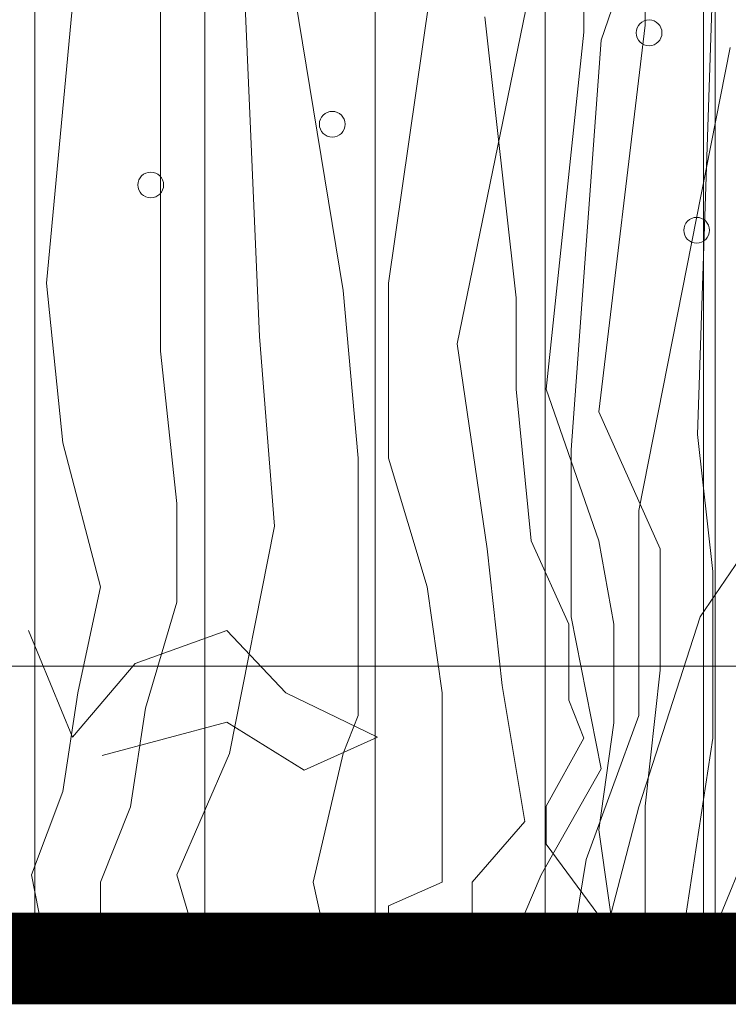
# Model space of a CAD drawing. Header units: millimetres. Extents: x 14400 to 93787, y -21104 to 39413.
# Tile 100 of 256: x 24569 to 24592, y 9746 to 9778. Entities that reach past the tile are written whole.
import ezdxf

# ---------------------------------------------------------------- set-up
doc = ezdxf.new("R2010")
doc.units = ezdxf.units.MM
doc.linetypes.add('HIDDEN', pattern=[9.525, 6.35, -3.175])
for name, color, linetype, lineweight in [('!MODUS_OPIS', 3, 'Continuous', 13), ('__MODUS_ŚCIANY', 2, 'Continuous', 35), ('_MODUS - zielen', 66, 'Continuous', 9), ('Hatch', 4, 'Continuous', 5), ('Widok', 1, 'Continuous', 15)]:
    doc.layers.add(name, color=color, linetype=linetype, lineweight=lineweight)

msp = doc.modelspace()

# ---------------------------------------------------------------- hatches: boundary and pattern name
at = {"layer": 'Hatch', "ltscale": 2, "true_color": 0xc7c7c7}
h = msp.add_hatch(dxfattribs=at)
h.set_pattern_fill('GRATE', color=9, scale=7, angle=90)
h.paths.add_polyline_path([(24866.08516, 9993.23322), (25012.58516, 9993.23322), (25012.58516, 9747.23322), (24548.33412, 9747.23322), (24548.33412, 9824.23322), (24866.08516, 9824.23322)])

# ---------------------------------------------------------------- linework, layer by layer
at = {"layer": '!MODUS_OPIS', "linetype": 'HIDDEN', "ltscale": 2}
msp.add_lwpolyline([(25137.17444, 9747.23322), (24244.37684, 9747.23322)], dxfattribs=at)
at = {"layer": '__MODUS_ŚCIANY', "ltscale": 2, "const_width": 3}
msp.add_lwpolyline([(24476.35722, 9747.23322), (25137.17444, 9747.23322)], dxfattribs=at)
at = {"layer": '_MODUS - zielen', "transparency": 33554687}
for p, q in [((24588.2467, 9777.24367), (24590.00542, 9782.45724)), ((24589.67998, 9777.74374), (24589.67998, 9781.71316)), ((24581.29361, 9769.30483), (24583.05233, 9781.47969)), ((24583.54314, 9767.32011), (24586.28348, 9780.70951)), ((24570.12776, 9769.30483), (24571.15028, 9780.23555)), ((24579.82119, 9769.06784), (24578.06247, 9779.73196)), ((24587.67586, 9777.50676), (24587.67586, 9779.99505)), ((24591.39781, 9764.35434), (24591.88861, 9779.22487)), ((24577.08085, 9767.55709), (24576.59005, 9778.9914)), ((24573.84971, 9767.08313), (24573.84971, 9778.7248)), ((24585.46723, 9768.82735), (24584.44471, 9778.01034)), ((24586.44884, 9765.83547), (24587.67586, 9777.50676)), ((24588.16666, 9765.09491), (24589.67998, 9777.74374)), ((24587.26509, 9763.85428), (24588.2467, 9777.24367)), ((24589.47372, 9761.86956), (24592.45946, 9777.00669)), ((24570.65947, 9764.09126), (24570.12776, 9769.30483)), ((24581.29361, 9763.58767), (24581.29361, 9769.30483)), ((24580.312, 9763.58767), (24579.82119, 9769.06784)), ((24585.46723, 9765.83547), (24585.46723, 9768.82735)), ((24577.57166, 9761.36598), (24577.08085, 9767.55709)), ((24584.52475, 9760.62542), (24583.54314, 9767.32011)), ((24574.38142, 9762.10654), (24573.84971, 9767.08313)), ((24585.95803, 9760.88851), (24585.46723, 9765.83547)), ((24588.16666, 9760.88851), (24586.44884, 9765.83547)), ((24590.17079, 9760.6219), (24588.16666, 9765.09491)), ((24591.88861, 9759.88134), (24591.39781, 9764.35434)), ((24571.88649, 9759.38127), (24570.65947, 9764.09126)), ((24587.26509, 9758.40373), (24587.26509, 9763.85428)), ((24580.312, 9755.17487), (24580.312, 9763.58767)), ((24582.56153, 9759.38127), (24581.29361, 9763.58767)), ((24574.38142, 9758.87769), (24574.38142, 9762.10654)), ((24589.47372, 9755.17487), (24589.47372, 9761.86956)), ((24576.09924, 9753.93072), (24577.57166, 9761.36598)), ((24591.47784, 9758.40373), (24593.45062, 9761.30295)), ((24587.18505, 9758.16323), (24585.95803, 9760.88851)), ((24588.65747, 9758.16323), (24588.16666, 9760.88851)), ((24585.01556, 9756.15241), (24584.52475, 9760.62542)), ((24590.17079, 9756.65248), (24590.17079, 9760.6219)), ((24591.88861, 9754.43079), (24591.88861, 9759.88134)), ((24571.15028, 9755.91543), (24571.88649, 9759.38127)), ((24583.05233, 9755.91543), (24582.56153, 9759.38127)), ((24573.35891, 9755.41185), (24574.38142, 9758.87769)), ((24587.18505, 9755.67494), (24587.18505, 9758.16323)), ((24588.2467, 9753.42714), (24587.26509, 9758.40373)), ((24588.65747, 9754.93437), (24588.65747, 9758.16323)), ((24589.47372, 9752.18299), (24591.47784, 9758.40373)), ((24569.5397, 9757.95038), (24570.9797, 9754.47038)), ((24573.0197, 9756.87038), (24576.0197, 9757.95038)), ((24576.0197, 9757.95038), (24577.9397, 9755.91038)), ((24570.9797, 9754.47038), (24573.0197, 9756.87038)), ((24589.67998, 9752.2091), (24590.17079, 9756.65248)), ((24570.65947, 9752.68657), (24571.15028, 9755.91543)), ((24577.9397, 9755.91038), (24580.9397, 9754.47038)), ((24583.05233, 9752.18299), (24583.05233, 9755.91543)), ((24585.75177, 9751.70903), (24585.01556, 9756.15241)), ((24587.67586, 9754.43079), (24587.18505, 9755.67494)), ((24572.8681, 9752.18299), (24573.35891, 9755.41185)), ((24576.0197, 9754.95038), (24571.9397, 9753.87038)), ((24578.5397, 9753.39038), (24576.0197, 9754.95038)), ((24579.82119, 9753.93072), (24580.312, 9755.17487)), ((24587.75589, 9750.46488), (24589.47372, 9755.17487)), ((24588.16666, 9751.43891), (24588.65747, 9754.93437)), ((24580.9397, 9754.47038), (24578.5397, 9753.39038)), ((24586.44884, 9752.2091), (24587.67586, 9754.43079)), ((24590.74546, 9746.91038), (24591.88861, 9754.43079)), ((24574.38142, 9749.9613), (24576.09924, 9753.93072)), ((24578.83958, 9749.72432), (24579.82119, 9753.93072)), ((24586.28348, 9749.9613), (24588.2467, 9753.42714)), ((24569.63696, 9749.9613), (24570.65947, 9752.68657)), ((24571.88649, 9749.72432), (24572.8681, 9752.18299)), ((24583.05233, 9749.72432), (24583.05233, 9752.18299)), ((24586.44884, 9750.96495), (24586.44884, 9752.2091)), ((24587.96985, 9746.41031), (24589.47372, 9752.18299)), ((24589.67998, 9746.91038), (24589.67998, 9752.2091)), ((24584.03395, 9749.72432), (24585.75177, 9751.70903)), ((24588.80796, 9746.91038), (24588.16666, 9751.43891)), ((24588.65747, 9747.97307), (24586.44884, 9750.96495)), ((24587.09076, 9746.41031), (24587.75589, 9750.46488)), ((24570.33738, 9746.41031), (24569.63696, 9749.9613)), ((24575.43205, 9746.41031), (24574.38142, 9749.9613)), ((24585.75177, 9748.71715), (24586.28348, 9749.9613)), ((24571.88649, 9746.41031), (24571.88649, 9749.72432)), ((24579.56206, 9746.41031), (24578.83958, 9749.72432)), ((24581.29361, 9748.95413), (24583.05233, 9749.72432)), ((24584.03395, 9746.41031), (24584.03395, 9749.72432)), ((24581.29361, 9746.41031), (24581.29361, 9748.95413)), ((24587.34433, 9746.41031), (24585.75177, 9748.71715))]:
    msp.add_line(p, q, dxfattribs=at)
for points in [[(24589.39062, 9777.48896, 1), (24590.23216, 9777.48896, 1)], [(24579.04102, 9774.5006, 1), (24579.88257, 9774.5006, 1)], [(24573.11044, 9772.51588, 1), (24573.95199, 9772.51588, 1)], [(24590.94307, 9771.03476, 1), (24591.78462, 9771.03476, 1)]]:
    msp.add_lwpolyline(points, format="xyb", close=True, dxfattribs=at)
msp.add_lwpolyline([(24606.66725, 9757.82495), (24603.43256, 9756.6122), (24601.41181, 9754.89414), (24599.39105, 9754.89414), (24595.34848, 9752.97397), (24592.92272, 9750.54861), (24591.50788, 9747.11248), (24592.31576, 9745.89973), (24594.94348, 9745.89973), (24596.15636, 9746.30394), (24599.79499, 9751.35702), (24599.79499, 9754.79302), (24599.79499, 9754.99512)], dxfattribs=at)
at = {"layer": 'Widok', "ltscale": 2}
msp.add_lwpolyline([(24591.58516, 9824.23322), (24591.58516, 9747.23322)], dxfattribs=at)

doc.saveas('drawing.dxf')
